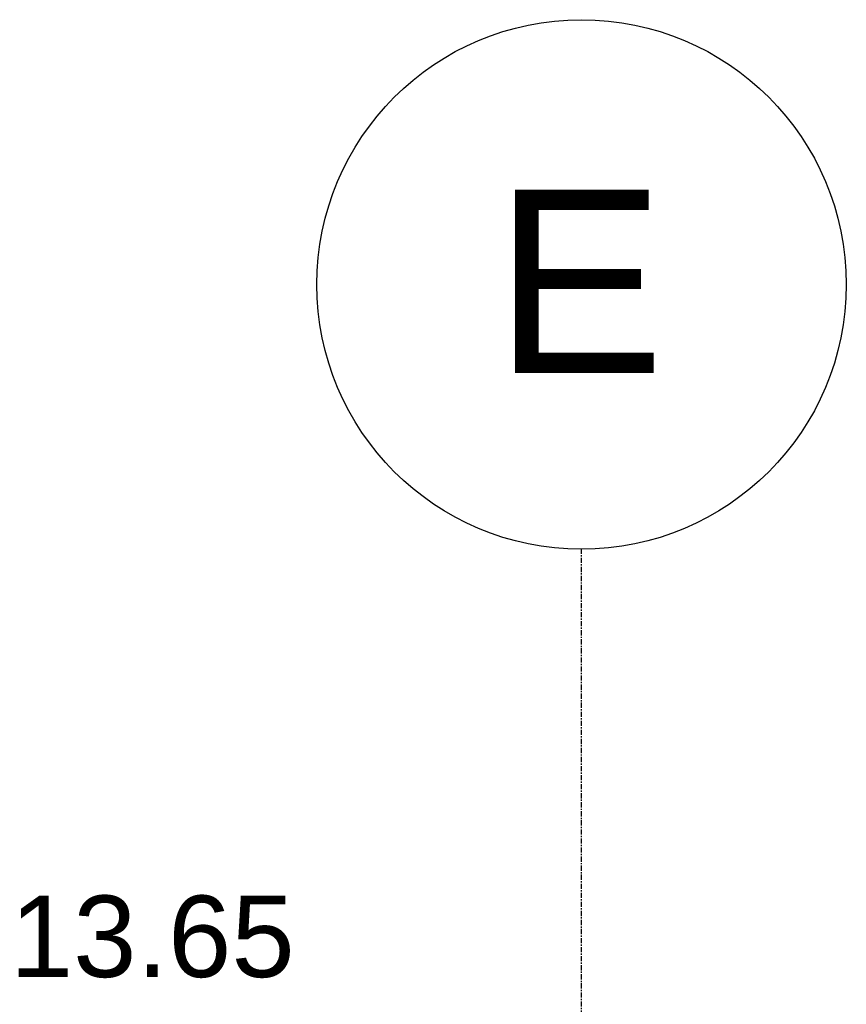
# Model space of a CAD drawing. Header units: millimetres. Extents: x 101535 to 192135, y -3968 to 17259.
# Tile 61 of 92: x 144402 to 146431, y 14341 to 16758. Entities that reach past the tile are written whole.
import ezdxf

# ---------------------------------------------------------------- set-up
doc = ezdxf.new("R2010")
doc.units = ezdxf.units.MM
doc.linetypes.add('Linia siatki', pattern=[22.225, 12.7, -3.175, 3.175, -3.175])
for name, color, linetype, lineweight in [('G-ANNO-DIMS', 7, 'Continuous', 30), ('S-GRID', 7, 'Continuous', 30), ('S-GRID-IDEN', 7, 'Continuous', 30)]:
    doc.layers.add(name, color=color, linetype=linetype, lineweight=lineweight)
doc.styles.add('Arial_4', font='arial.ttf', dxfattribs={"height": 450})
doc.styles.add('Arial_5', font='arial.ttf', dxfattribs={"height": 200})

# ---------------------------------------------------------------- blocks, each defined once
blk = doc.blocks.new('Siatka - M_Grot siatki - Okrąg-2159571-Przekrój 5')
at = {"layer": 'S-GRID-IDEN'}
blk.add_circle((-16308.9, 16107.9), 650, dxfattribs=at)

msp = doc.modelspace()

# ---------------------------------------------------------------- linework, layer by layer
at = {"layer": 'S-GRID', "linetype": 'Linia siatki'}
msp.add_line((145781.2, 11534.9), (145781.2, 15457.9), dxfattribs=at)

# ---------------------------------------------------------------- block references
at = {"layer": 'S-GRID-IDEN'}
msp.add_blockref('Siatka - M_Grot siatki - Okrąg-2159571-Przekrój 5', (162090.1, 0), dxfattribs=at)

# ---------------------------------------------------------------- texts
at = {"layer": 'G-ANNO-DIMS', "insert": (144377.9, 14607.7), "char_height": 200, "width": 837.394, "attachment_point": 1, "line_spacing_factor": 0.941778, "style": 'Arial_5', "bg_fill": 3, "box_fill_scale": 1.25, "bg_fill_color": 256, "bg_fill_true_color": 13158600, "bg_fill_transparency": 0}
msp.add_mtext('13.65', dxfattribs=at)

# ---------------------------------------------------------------- next in the draw order: texts
at = {"layer": 'S-GRID-IDEN', "insert": (145566.1, 16340.4), "char_height": 450, "width": 513.08, "attachment_point": 1, "style": 'Arial_4', "bg_fill": 3, "box_fill_scale": 1.25, "bg_fill_color": 256, "bg_fill_true_color": 13158600, "bg_fill_transparency": 0}
msp.add_mtext('\\fArial|b0|i0|c238|p34|;E', dxfattribs=at)

doc.saveas('drawing.dxf')
